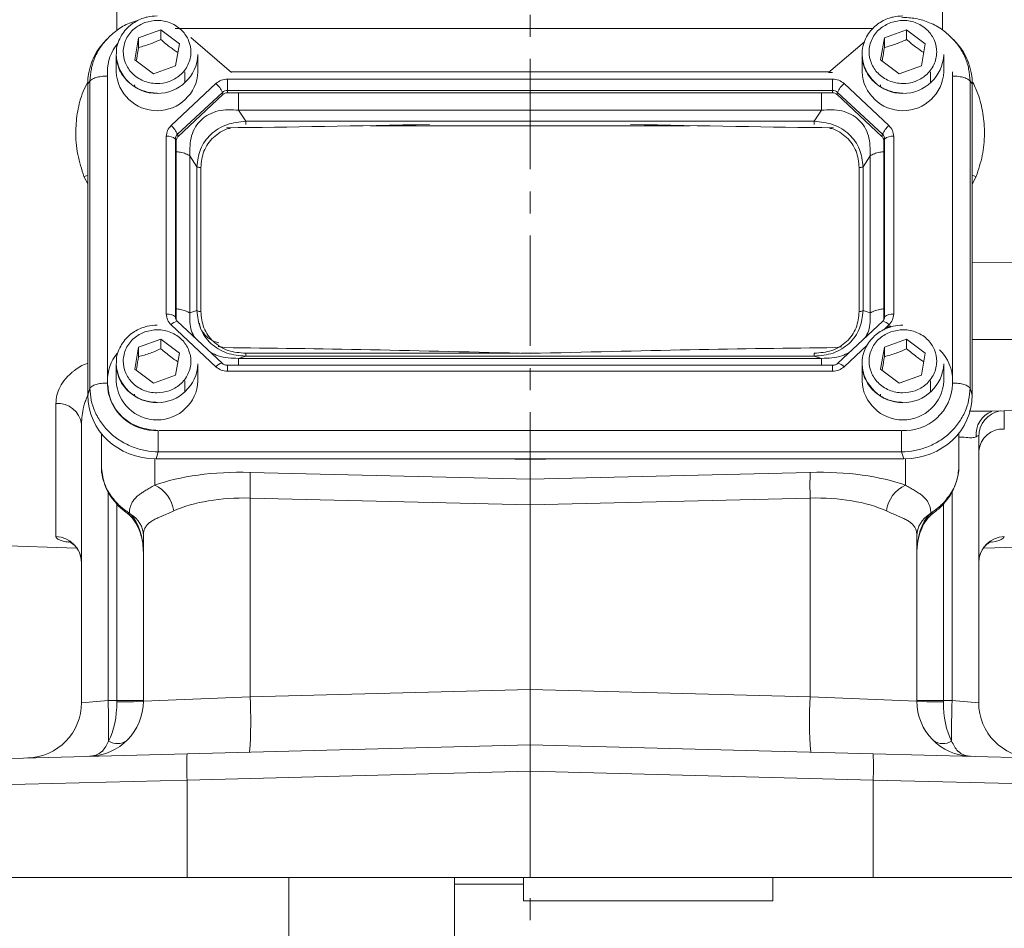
# Model space of a CAD drawing. Header units: inches. Extents: x 0.3 to 33.9, y 0.2 to 21.6.
# Tile 10 of 26: x 21 to 25.5, y 4.8 to 8.9. Entities that reach past the tile are written whole.
import ezdxf

# ---------------------------------------------------------------- set-up
doc = ezdxf.new("R2010")
doc.units = ezdxf.units.IN
doc.header["$MEASUREMENT"] = 0
doc.linetypes.add('CENTERX2', pattern=[0.8, 0.5, -0.1, 0.1, -0.1])
doc.layers.add('SLD-0', color=7, linetype='Continuous', lineweight=15)
doc.styles.add('SLDTEXTSTYLE0', font='TXT', dxfattribs={"width": 0.75})
doc.dimstyles.new('SLDDIMSTYLE0', dxfattribs={"dimtxt": 0.25, "dimasz": 0.13, "dimexe": 0, "dimexo": 0.0625, "dimgap": 0.0625, "dimtad": 0, "dimtih": 1, "dimtoh": 1, "dimrnd": 1e-09, "dimzin": 12, "dimdsep": 46, "dimtxsty": 'SLDTEXTSTYLE0', "dimsah": 1, "dimcen": 0.09, "dimadec": 0, "dimazin": 3, "dimtfac": 1, "dimtofl": 0, "dimtmove": 0, "dimatfit": 3, "dimfxl": 1, "dimfrac": 2, "dimtolj": 1, "dimtzin": 12, "dimarcsym": 0})

# ---------------------------------------------------------------- blocks, each defined once
blk = doc.blocks.new('_D_11')
at = {"layer": 'SLD-0'}
for p, q in [((23.369, 12.6045), (30.951, 12.6045)), ((30.826, 12.6045), (30.826, 9.2256)), ((30.3469, 8.8515), (30.2962, 8.8515)), ((30.2962, 8.8515), (30.2962, 8.4547)), ((31.3051, 8.8515), (31.3559, 8.8515)), ((31.3559, 8.8515), (31.3559, 8.4547)), ((30.2962, 8.4547), (30.3469, 8.4547)), ((31.3559, 8.4547), (31.3051, 8.4547)), ((30.826, 5.0249), (30.826, 8.4039)), ((26.866, 5.0249), (30.951, 5.0249))]:
    blk.add_line(p, q, dxfattribs=at)
for points in [[(30.826, 12.6045), (30.806, 12.4745), (30.846, 12.4745)], [(30.826, 5.0249), (30.846, 5.1549), (30.806, 5.1549)]]:
    blk.add_solid(points, dxfattribs=at)
at = {"layer": 'SLD-0', "char_height": 0.25, "attachment_point": 1, "style": 'SLDTEXTSTYLE0'}
for s, insert in [('7.58', (30.4012, 9.2246, -2.4475)), ('192.5', (30.4104, 8.7769, -2.4475))]:
    blk.add_mtext(s, dxfattribs=dict(at, insert=insert))

msp = doc.modelspace()

# ---------------------------------------------------------------- linework, layer by layer
at = {"color": 8, "linetype": 'Continuous', "lineweight": 15}
for p, q in [((25.1848, 10.3555), (25.1848, 8.8633)), ((21.4483, 8.8598), (21.4483, 10.1421)), ((24.8693, 8.8693), (21.7131, 8.8693)), ((21.4061, 8.651), (21.4061, 7.2817)), ((25.2308, 7.2817), (25.2308, 8.651)), ((24.0428, 8.4291), (22.5951, 8.4291)), ((21.3, 8.1995), (21.317, 8.2038)), ((21.317, 8.1665), (21.3, 8.1995)), ((25.3379, 8.1995), (25.32, 8.1643)), ((25.32, 7.8095), (25.5232, 7.8117)), ((24.9195, 7.5058), (24.9428, 7.5275)), ((24.9354, 7.5126), (24.9471, 7.5235)), ((25.5232, 7.4615), (25.32, 7.4615)), ((22.0319, 7.399), (23.2697, 7.399)), ((23.2768, 7.399), (23.3611, 7.399)), ((24.7395, 7.3378), (24.8441, 7.4354)), ((21.9498, 7.3444), (21.9498, 7.3175)), ((24.6872, 7.3175), (24.6872, 7.3444)), ((21.6202, 6.9212), (21.6202, 6.8014)), ((23.319, 6.9183), (23.1805, 6.9211)), ((23.4574, 6.9211), (23.319, 6.9183)), ((25.0177, 6.8014), (25.0177, 6.9212)), ((21.4096, 6.7718), (21.4096, 5.8261)), ((25.2283, 5.8261), (25.2283, 6.772)), ((21.4483, 5.8271), (21.4483, 6.7167)), ((25.1896, 6.7171), (25.1896, 5.8271))]:
    msp.add_line(p, q, dxfattribs=at)
at = {"color": 7, "linetype": 'Continuous', "lineweight": 15}
for p, q in [((21.4079, 8.8242), (21.4027, 8.8183)), ((21.5301, 8.7272), (21.547, 8.8268)), ((21.547, 8.8268), (21.6479, 8.8629)), ((21.547, 8.7838), (21.547, 8.8268)), ((21.6479, 8.8629), (21.7318, 8.7995)), ((21.6479, 8.8629), (21.6479, 8.8199)), ((21.9676, 8.6707), (21.783, 8.8286)), ((24.9051, 8.7272), (24.922, 8.8268)), ((24.922, 8.8268), (25.0229, 8.8629)), ((24.922, 8.7838), (24.922, 8.8268)), ((25.0229, 8.8629), (25.1068, 8.7995)), ((25.0229, 8.8629), (25.0229, 8.8199)), ((25.2342, 8.8183), (25.2292, 8.824)), ((21.4016, 8.8193), (21.3902, 8.8067)), ((21.7318, 8.7995), (21.7149, 8.6999)), ((24.8316, 8.8095), (24.6694, 8.6707)), ((25.1068, 8.7995), (25.0899, 8.6999)), ((25.2467, 8.8067), (25.2353, 8.8193)), ((21.446, 8.7519), (21.446, 8.6737)), ((21.816, 8.6737), (21.816, 8.7519)), ((24.821, 8.7519), (24.821, 8.6737)), ((25.191, 8.6737), (25.191, 8.7519)), ((21.6141, 8.6637), (21.5301, 8.7272)), ((21.7149, 8.6999), (21.6141, 8.6637)), ((24.9891, 8.6637), (24.9051, 8.7272)), ((25.0899, 8.6999), (24.9891, 8.6637)), ((21.406, 8.6737), (21.406, 8.6594)), ((21.406, 8.6594), (21.406, 8.6542)), ((21.756, 8.6245), (21.756, 8.6737)), ((24.672, 8.673), (21.9649, 8.673)), ((24.6694, 8.6707), (24.6872, 8.6707)), ((25.131, 8.6245), (25.131, 8.6737)), ((25.2309, 8.6542), (25.231, 8.6594)), ((25.231, 8.6594), (25.231, 8.6737)), ((21.3274, 8.6305), (21.317, 8.619)), ((21.317, 8.619), (21.317, 7.2098)), ((21.3274, 8.6305), (21.3274, 7.2406)), ((21.5295, 8.6146), (21.5298, 8.6073)), ((21.8975, 8.6201), (21.6942, 8.4303)), ((24.6872, 8.6403), (21.9498, 8.6403)), ((21.9498, 8.6403), (21.9498, 8.5893)), ((24.6872, 8.5893), (24.6872, 8.6403)), ((24.9428, 8.4303), (24.7395, 8.6201)), ((24.9045, 8.6146), (24.9048, 8.6073)), ((25.3096, 7.2406), (25.3096, 8.6305)), ((25.32, 8.619), (25.3096, 8.6305)), ((25.32, 7.2098), (25.32, 8.619)), ((21.9267, 8.5804), (21.7234, 8.3906)), ((21.9292, 8.5707), (21.726, 8.3809)), ((21.9292, 8.5707), (21.9267, 8.5804)), ((24.6872, 8.5893), (21.9498, 8.5893)), ((21.9498, 8.5893), (21.9498, 8.5786)), ((24.6872, 8.5786), (21.9498, 8.5786)), ((24.6872, 8.5786), (24.6872, 8.5893)), ((24.7077, 8.5707), (24.7102, 8.5804)), ((24.911, 8.3809), (24.7077, 8.5707)), ((24.9135, 8.3906), (24.7102, 8.5804)), ((21.9999, 8.4997), (22.0319, 8.4499)), ((24.6371, 8.4997), (21.9999, 8.4997)), ((24.605, 8.4499), (24.6371, 8.4997)), ((24.605, 8.4499), (22.0319, 8.4499)), ((21.6725, 8.3815), (21.6725, 7.5764)), ((21.726, 8.3809), (21.7234, 8.3906)), ((24.911, 8.3809), (24.9135, 8.3906)), ((24.9644, 7.5764), (24.9644, 8.3815)), ((21.7139, 8.3691), (21.7139, 7.5639)), ((21.7175, 8.3618), (21.7139, 8.3691)), ((21.7175, 8.3618), (21.7175, 7.5566)), ((24.9195, 8.3618), (24.923, 8.3691)), ((24.9195, 7.5566), (24.9195, 8.3618)), ((24.923, 7.5639), (24.923, 8.3691)), ((21.779, 8.2935), (21.779, 7.5819)), ((21.8111, 8.2437), (21.779, 8.2935)), ((24.8258, 8.2437), (24.8579, 8.2935)), ((24.8579, 7.5819), (24.8579, 8.2935)), ((21.8111, 8.2437), (21.8111, 7.592)), ((24.8258, 7.592), (24.8258, 8.2437)), ((21.8293, 8.2399), (21.8293, 7.5882)), ((24.8077, 7.5882), (24.8077, 8.2399)), ((21.8111, 7.592), (21.779, 7.5819)), ((24.8258, 7.592), (24.8579, 7.5819)), ((21.7175, 7.5566), (21.7139, 7.5639)), ((21.7217, 7.5438), (21.7169, 7.5511)), ((21.9261, 7.3534), (21.7228, 7.5432)), ((24.9141, 7.5432), (24.7108, 7.3534)), ((24.92, 7.5511), (24.9152, 7.5438)), ((24.9199, 7.5508), (24.9194, 7.5499)), ((24.9195, 7.5566), (24.923, 7.5639)), ((21.6942, 7.5275), (21.8975, 7.3378)), ((21.547, 7.4264), (21.6479, 7.4625)), ((21.6479, 7.4625), (21.7318, 7.3991)), ((21.6479, 7.4625), (21.6479, 7.4195)), ((24.922, 7.4264), (25.0229, 7.4625)), ((25.0229, 7.4625), (25.1068, 7.3991)), ((25.0229, 7.4625), (25.0229, 7.4195)), ((21.5301, 7.3268), (21.547, 7.4264)), ((21.547, 7.3834), (21.547, 7.4264)), ((21.7318, 7.3991), (21.7149, 7.2995)), ((21.9365, 7.4245), (21.9081, 7.4293)), ((22.665, 7.4133), (22.6363, 7.4139)), ((24.0016, 7.4139), (23.973, 7.4133)), ((24.7287, 7.4275), (24.7015, 7.4245)), ((24.9051, 7.3268), (24.922, 7.4264)), ((24.922, 7.3834), (24.922, 7.4264)), ((25.1068, 7.3991), (25.0899, 7.2995)), ((22.0319, 7.3858), (21.9999, 7.3758)), ((21.9999, 7.3758), (24.6371, 7.3758)), ((22.0319, 7.3858), (24.605, 7.3858)), ((24.605, 7.3858), (24.6371, 7.3758)), ((21.446, 7.3515), (21.446, 7.2734)), ((21.6141, 7.2634), (21.5301, 7.3268)), ((21.816, 7.2734), (21.816, 7.3515)), ((24.6872, 7.3445), (21.9498, 7.3445)), ((21.9498, 7.3445), (21.9498, 7.3444)), ((21.9498, 7.3175), (24.6872, 7.3175)), ((24.6872, 7.3444), (24.6872, 7.3445)), ((24.821, 7.3515), (24.821, 7.2734)), ((24.9891, 7.2634), (24.9051, 7.3268)), ((25.191, 7.2734), (25.191, 7.3515)), ((21.406, 7.2734), (21.406, 7.259)), ((21.7149, 7.2995), (21.6141, 7.2634)), ((21.756, 7.2242), (21.756, 7.2734)), ((25.0899, 7.2995), (24.9891, 7.2634)), ((25.131, 7.2242), (25.131, 7.2734)), ((25.231, 7.259), (25.231, 7.2734)), ((21.317, 7.2098), (21.3274, 7.2406)), ((25.32, 7.2098), (25.3096, 7.2406)), ((21.5295, 7.2142), (21.5298, 7.2069)), ((24.9045, 7.2142), (24.9048, 7.2069)), ((21.1732, 6.5691), (21.1732, 7.1719)), ((25.408, 7.1365), (25.5232, 7.1405)), ((21.289, 5.8166), (21.289, 7.078)), ((21.6399, 7.0491), (24.997, 7.0491)), ((21.379, 7.0277), (21.379, 7.0352)), ((21.379, 7.0277), (21.379, 6.8875)), ((25.259, 7.0365), (25.259, 7.0277)), ((25.259, 6.8875), (25.259, 7.0277)), ((25.349, 7.0213), (25.349, 5.8166)), ((21.6262, 6.9211), (21.6366, 6.9519)), ((21.6366, 6.9519), (25.0003, 6.9519)), ((25.0107, 6.9211), (25.0003, 6.9519)), ((21.6262, 6.9211), (25.0107, 6.9211)), ((23.319, 6.9183), (23.319, 6.9211)), ((23.319, 6.8294), (23.319, 6.9183)), ((22.0515, 6.8598), (23.319, 6.8294)), ((23.319, 6.8294), (24.5864, 6.8598)), ((23.319, 6.8294), (23.319, 6.7128)), ((23.319, 6.7128), (22.0515, 6.7432)), ((22.0515, 6.7432), (22.0515, 5.8429)), ((24.5864, 6.7432), (23.319, 6.7128)), ((24.5864, 5.8429), (24.5864, 6.7432)), ((23.319, 5.876), (23.319, 6.7128)), ((21.4937, 6.6756), (21.5012, 6.6702)), ((21.5057, 6.6753), (21.5109, 6.6701)), ((25.127, 6.6701), (25.1323, 6.6753)), ((19.7703, 6.5685), (21.267, 6.5162)), ((21.569, 5.8239), (21.569, 6.5716)), ((25.069, 6.5716), (25.069, 5.8239)), ((25.3707, 6.5162), (25.5232, 6.5215)), ((21.569, 5.8239), (22.0515, 5.8429)), ((22.0515, 5.8429), (23.319, 5.876)), ((23.319, 5.876), (24.5864, 5.8429)), ((23.319, 5.876), (23.319, 5.6262)), ((24.5864, 5.8429), (25.069, 5.8239)), ((21.289, 5.8166), (21.4096, 5.8261)), ((21.4096, 5.8261), (21.4483, 5.8271)), ((21.4483, 5.8271), (21.569, 5.8271)), ((25.069, 5.8271), (25.1896, 5.8271)), ((25.1896, 5.8271), (25.2283, 5.8261)), ((25.2283, 5.8261), (25.349, 5.8166)), ((21.7666, 5.5855), (23.319, 5.6262)), ((23.319, 5.6262), (24.8713, 5.5855)), ((23.319, 5.5062), (23.319, 5.6262)), ((19.9358, 5.5376), (21.7666, 5.5855)), ((24.8713, 5.5855), (26.7021, 5.5376)), ((23.319, 5.5062), (21.7666, 5.4656)), ((24.8713, 5.4656), (23.319, 5.5062)), ((23.319, 5.5062), (23.319, 5.0249)), ((21.7666, 5.4656), (19.819, 5.4176)), ((21.7666, 5.4656), (21.7666, 5.0249)), ((24.8713, 5.0249), (24.8713, 5.4656)), ((26.819, 5.4176), (24.8713, 5.4656)), ((21.7666, 5.0249), (20.8955, 5.0249)), ((23.319, 5.0249), (21.7666, 5.0249)), ((22.2273, 5.0249), (22.2273, 4.06)), ((22.9773, 5.0249), (22.9773, 4.06)), ((22.9773, 4.9949), (23.2893, 4.9949)), ((23.2893, 5.0249), (23.2893, 4.9195)), ((24.8713, 5.0249), (23.319, 5.0249)), ((24.4173, 5.0249), (24.4173, 4.9195)), ((25.7424, 5.0249), (24.8713, 5.0249)), ((23.2893, 4.9195), (23.2893, 4.9194)), ((23.2893, 4.9194), (24.4173, 4.9194)), ((24.4173, 4.9195), (24.4173, 4.9194))]:
    msp.add_line(p, q, dxfattribs=at)
at = {"color": 8, "linetype": 'Continuous', "lineweight": 15, "flags": 128}
for points in [[(25.3379, 8.1995), (25.3208, 8.2038), (25.32, 8.204)], [(24.9471, 7.5235), (24.9503, 7.5204), (24.952, 7.5187)], [(21.444, 6.7268), (21.4418, 6.7245), (21.4417, 6.7241)], [(25.194, 6.7268), (25.1961, 6.7245), (25.1963, 6.7241)], [(21.5057, 6.6753), (21.4988, 6.6743), (21.4939, 6.676)], [(25.1323, 6.6753), (25.1391, 6.6743), (25.1441, 6.676)]]:
    msp.add_lwpolyline(points, dxfattribs=at)
at = {"color": 7, "linetype": 'Continuous', "lineweight": 15, "flags": 128}
for points in [[(21.7228, 7.5432), (21.7221, 7.5437), (21.7218, 7.5438)], [(24.9152, 7.5438), (24.9148, 7.5437), (24.9141, 7.5432)], [(24.7108, 7.3534), (24.7116, 7.3539), (24.712, 7.3541)]]:
    msp.add_lwpolyline(points, dxfattribs=at)
at = {"color": 7, "linetype": 'Continuous', "lineweight": 15}
for centre, radius, start, end in [((21.6071, 8.673), 0.2011, 140.5882, 179.7874), ((21.631, 8.7606), 0.1852, 182.7192, 357.2808), ((25.006, 8.7606), 0.1852, 182.7192, 357.2808), ((21.631, 8.6825), 0.1852, 182.7192, 357.2808), ((25.006, 8.6825), 0.1852, 182.7192, 357.2808), ((21.8269, 8.5375), 0.1086, 23.2239, 49.4763), ((24.8101, 8.5375), 0.1086, 130.5237, 156.7761), ((21.9496, 8.5555), 0.0338, 89.6933, 132.5899), ((21.9496, 8.5486), 0.0301, 89.6933, 132.5899), ((24.6874, 8.5555), 0.0338, 47.4101, 90.3067), ((24.6873, 8.5486), 0.0301, 47.4101, 90.3067), ((21.6236, 8.3477), 0.1086, 23.2239, 49.4763), ((25.0133, 8.3477), 0.1086, 130.5237, 156.7761), ((21.6796, 8.33), 0.052, 48.737, 97.7903), ((21.7433, 8.3689), 0.0294, 132.5248, 179.6232), ((21.7437, 8.3616), 0.0262, 132.5248, 179.6232), ((24.8933, 8.3616), 0.0262, 0.3768, 47.4752), ((24.8936, 8.3689), 0.0294, 0.3768, 47.4752), ((24.9574, 8.33), 0.052, 82.2097, 131.263), ((21.6796, 7.5248), 0.052, 48.737, 97.7903), ((24.9574, 7.5248), 0.052, 82.2097, 131.263), ((21.743, 7.5567), 0.0255, 180.0459, 202.1153), ((24.894, 7.5567), 0.0255, 338.3655, 359.9556), ((21.6068, 7.2727), 0.2008, 141.2322, 179.8141), ((25.0291, 7.2725), 0.2019, 0.2328, 44.9951), ((21.631, 7.3603), 0.1852, 182.7192, 357.2808), ((25.006, 7.3603), 0.1852, 182.7192, 357.2808), ((21.631, 7.2822), 0.1852, 182.7192, 357.2808), ((25.006, 7.2822), 0.1852, 182.7192, 357.2808), ((21.624, 7.2669), 0.2182, 182.0659, 273.2963), ((25.0129, 7.2669), 0.2182, 266.7037, 357.9341), ((21.1815, 7.0639), 0.1084, 7.4986, 94.4384), ((25.4584, 6.946), 0.11, 86.6797, 174.0955), ((20.3215, 6.8015), 1.731, 358.0694, 1.9306), ((26.3164, 6.8015), 1.731, 178.0694, 181.9306), ((21.5578, 6.6651), 0.15, 7.5632, 65.4088), ((25.0801, 6.6651), 0.15, 114.5912, 172.4368), ((21.4538, 6.5701), 0.1152, 0.7255, 60.28), ((25.1841, 6.5701), 0.1152, 119.72, 179.2745), ((21.17, 6.4502), 0.1189, 0.459, 88.4952), ((25.4679, 6.4502), 0.1189, 91.5048, 179.541), ((20.2579, 5.7335), 1.7969, 355.5123, 3.4878), ((26.38, 5.7335), 1.7969, 176.5122, 184.4877), ((21.039, 5.8166), 0.25, 271.5, 0), ((21.319, 5.8239), 0.25, 271.5, 0), ((16.2051, 5.6776), 5.2066, 359.6169, 1.6338), ((21.4778, 7.0009), 1.1805, 268.5721, 274.4279), ((25.319, 5.8239), 0.25, 180, 268.5), ((25.1601, 7.0009), 1.1805, 265.5721, 271.4279), ((30.4328, 5.6776), 5.2066, 178.3662, 180.3831), ((25.599, 5.8166), 0.25, 180, 268.5), ((21.451, 5.705), 0.0736, 237.6844, 305.3156), ((25.187, 5.705), 0.0736, 234.6844, 302.3156), ((22.9132, 5.5256), 1.1481, 177.0055, 182.9945), ((23.7248, 5.5256), 1.1481, 357.0055, 2.9945)]:
    msp.add_arc(centre, radius, start, end, dxfattribs=at)
at = {"color": 8, "linetype": 'Continuous', "lineweight": 15}
for centre, radius, start, end in [((21.7309, 7.4967), 0.048, 100.9298, 139.9637), ((21.7427, 7.564), 0.0288, 180.0863, 208.2832), ((24.9099, 7.5035), 0.0406, 36.1819, 82.5132), ((24.8942, 7.564), 0.0288, 332.7518, 359.904), ((21.9303, 7.3137), 0.0407, 97.5124, 143.8074), ((24.7022, 7.3062), 0.0488, 40.2307, 78.4378), ((25.4478, 7.0313), 0.111, 110.7811, 185.2589), ((25.4681, 7.0207), 0.1192, 100.7884, 179.7509), ((21.5067, 6.6821), 0.0127, 233.206, 289.3452), ((25.1312, 6.6821), 0.0127, 250.6684, 306.6799)]:
    msp.add_arc(centre, radius, start, end, dxfattribs=at)
at = {"color": 7, "linetype": 'Continuous', "lineweight": 15}
for centre, major_axis, ratio, start_param, end_param in [((21.6358, 8.6101), (0.313, -0.0656), 0.927683, 2.642019, 3.333612), ((25.0011, 8.6101), (0.313, 0.0656), 0.927683, 6.091166, 6.782759), ((23.8938, 8.5759), (3.4384, 0.1121), 0.032567, 4.108742, 4.407208), ((22.7441, 8.5759), (3.4384, -0.1121), 0.032567, 5.01757, 5.315642), ((23.8938, 7.2686), (3.4384, -0.1121), 0.032567, 1.739821, 2.177444), ((22.7441, 7.2686), (3.4384, 0.1121), 0.032567, 0.964148, 1.401772), ((21.6358, 7.2188), (0.313, 0.0656), 0.927683, 2.949574, 4.490212), ((25.0011, 7.2188), (0.313, -0.0656), 0.927683, 4.934566, 6.475204), ((22.0733, 6.6192), (0.6249, -0.0274), 0.383235, 1.622509, 2.398549), ((24.5646, 6.6192), (0.6249, 0.0274), 0.383235, 0.743044, 1.519084), ((22.069, 6.5026), (0.4998, -0.0303), 0.478472, 1.634733, 2.410774), ((24.569, 6.5026), (0.4998, 0.0303), 0.478472, 0.730819, 1.506859), ((21.444, 6.4974), (0, 0.2045), 0.611254, 4.712389, 5.718047), ((25.194, 6.4974), (0, 0.2045), 0.611254, 0.565139, 1.570796), ((21.319, 5.8239), (-0.0065, 0.2499), 0.517444, 3.888295, 4.686209), ((21.444, 5.8272), (-0.0033, 0.25), 0.017441, 4.686437, 4.711704), ((25.319, 5.8239), (0.0065, 0.2499), 0.517444, 1.596976, 2.39489), ((25.194, 5.8272), (0.0033, 0.25), 0.017441, 1.571481, 1.596748)]:
    msp.add_ellipse(centre, major_axis=major_axis, ratio=ratio, start_param=start_param, end_param=end_param, dxfattribs=at)
for points, knots in [([(21.631, 8.9267), (21.616, 8.9258), (21.5949, 8.9244), (21.5653, 8.9158), (21.5411, 8.9056), (21.5146, 8.889), (21.4902, 8.8669), (21.4692, 8.8393), (21.4544, 8.8066), (21.4468, 8.7816), (21.447, 8.768), (21.447, 8.7668)], [0, 0, 0, 0, 0.1643593, 0.2302209, 0.3396598, 0.4538232, 0.5770359, 0.7070226, 0.8434333, 0.9865342, 1, 1, 1, 1]), ([(25.006, 8.9267), (24.991, 8.9258), (24.9699, 8.9244), (24.9403, 8.9158), (24.9161, 8.9056), (24.8896, 8.889), (24.8652, 8.8669), (24.8442, 8.8393), (24.8294, 8.8066), (24.8218, 8.7816), (24.822, 8.768), (24.822, 8.7668)], [0, 0, 0, 0, 0.1643593, 0.2302209, 0.3396598, 0.4538232, 0.5770359, 0.7070226, 0.8434333, 0.9865342, 1, 1, 1, 1]), ([(25.2355, 8.819), (25.2195, 8.8345), (25.1874, 8.8655), (25.1281, 8.8971), (25.0649, 8.917), (25.0216, 8.9193), (25.0003, 8.9204)], [0, 0, 0, 0, 0.2567611, 0.5107314, 0.7594849, 1, 1, 1, 1]), ([(21.5415, 8.9049), (21.5296, 8.9015), (21.4967, 8.892), (21.4479, 8.8636), (21.417, 8.834), (21.4016, 8.8192)], [0, 0, 0, 0, 0.222569, 0.611664, 1, 1, 1, 1]), ([(21.5761, 8.8967), (21.5948, 8.9013), (21.6236, 8.9085), (21.6637, 8.9038), (21.6936, 8.8948), (21.721, 8.8801), (21.751, 8.8552), (21.7773, 8.8158), (21.786, 8.77), (21.7815, 8.7328), (21.7717, 8.7048), (21.756, 8.6793), (21.7294, 8.6513), (21.6871, 8.6268), (21.6382, 8.6186), (21.5983, 8.6228), (21.5683, 8.6319), (21.541, 8.6466), (21.5109, 8.6715), (21.4847, 8.7109), (21.4759, 8.7566), (21.4804, 8.7939), (21.4902, 8.8219), (21.506, 8.8473), (21.5324, 8.8758), (21.5589, 8.8885), (21.5761, 8.8967)], [0, 0, 0, 0, 0.059864, 0.09209, 0.125, 0.15791, 0.190136, 0.25, 0.309864, 0.34209, 0.375, 0.40791, 0.440136, 0.5, 0.559864, 0.59209, 0.625, 0.65791, 0.690136, 0.75, 0.809864, 0.84209, 0.875, 0.90791, 0.940136, 1, 1, 1, 1]), ([(24.9511, 8.8967), (24.9698, 8.9013), (24.9986, 8.9085), (25.0387, 8.9038), (25.0686, 8.8948), (25.096, 8.8801), (25.126, 8.8552), (25.1523, 8.8158), (25.161, 8.77), (25.1565, 8.7328), (25.1467, 8.7048), (25.131, 8.6793), (25.1044, 8.6513), (25.0621, 8.6268), (25.0132, 8.6186), (24.9733, 8.6228), (24.9433, 8.6319), (24.916, 8.6466), (24.8859, 8.6715), (24.8597, 8.7109), (24.8509, 8.7566), (24.8554, 8.7939), (24.8652, 8.8219), (24.881, 8.8473), (24.9074, 8.8758), (24.9339, 8.8885), (24.9511, 8.8967)], [0, 0, 0, 0, 0.059864, 0.09209, 0.125, 0.15791, 0.190136, 0.25, 0.309864, 0.34209, 0.375, 0.40791, 0.440136, 0.5, 0.559864, 0.59209, 0.625, 0.65791, 0.690136, 0.75, 0.809864, 0.84209, 0.875, 0.90791, 0.940136, 1, 1, 1, 1]), ([(21.5369, 8.7221), (21.5377, 8.7262), (21.5411, 8.7447), (21.5444, 8.7667), (21.547, 8.7838)], [0, 0, 0, 0, 0.221926, 1, 1, 1, 1]), ([(21.547, 8.7838), (21.5558, 8.786), (21.5735, 8.7906), (21.5997, 8.7994), (21.6248, 8.8093), (21.6401, 8.8164), (21.6479, 8.8199)], [0, 0, 0, 0, 0.264614, 0.534966, 0.765352, 1, 1, 1, 1]), ([(21.6479, 8.8199), (21.6629, 8.807), (21.6887, 8.7846), (21.7144, 8.7679), (21.7253, 8.7609)], [0, 0, 0, 0, 0.580034, 1, 1, 1, 1]), ([(24.9119, 8.7221), (24.9127, 8.7262), (24.9161, 8.7447), (24.9194, 8.7667), (24.922, 8.7838)], [0, 0, 0, 0, 0.221926, 1, 1, 1, 1]), ([(24.922, 8.7838), (24.9308, 8.786), (24.9485, 8.7906), (24.9747, 8.7994), (24.9998, 8.8093), (25.0151, 8.8164), (25.0229, 8.8199)], [0, 0, 0, 0, 0.264614, 0.534966, 0.765352, 1, 1, 1, 1]), ([(25.0229, 8.8199), (25.0379, 8.807), (25.0637, 8.7846), (25.0894, 8.7679), (25.1003, 8.7609)], [0, 0, 0, 0, 0.580034, 1, 1, 1, 1]), ([(21.447, 8.7668), (21.4465, 8.7548), (21.4455, 8.7288), (21.456, 8.691), (21.4745, 8.656), (21.4993, 8.6272), (21.5276, 8.6056), (21.5552, 8.5916), (21.5818, 8.5827), (21.6065, 8.5779), (21.6234, 8.5773), (21.631, 8.577)], [0, 0, 0, 0, 0.123255, 0.267336, 0.39784, 0.526284, 0.649118, 0.752566, 0.83297, 0.925676, 1, 1, 1, 1]), ([(24.822, 8.7668), (24.8215, 8.7548), (24.8205, 8.7288), (24.831, 8.691), (24.8495, 8.656), (24.8743, 8.6272), (24.9026, 8.6056), (24.9302, 8.5916), (24.9568, 8.5827), (24.9815, 8.5779), (24.9984, 8.5773), (25.006, 8.577)], [0, 0, 0, 0, 0.123255, 0.267336, 0.39784, 0.526284, 0.649118, 0.752566, 0.83297, 0.925676, 1, 1, 1, 1]), ([(21.9999, 8.4997), (21.9684, 8.5013), (21.9218, 8.5037), (21.8654, 8.4824), (21.8302, 8.4578), (21.8033, 8.4245), (21.7788, 8.3702), (21.779, 8.3244), (21.779, 8.2935)], [0, 0, 0, 0, 0.257397, 0.381602, 0.5, 0.618394, 0.742603, 1, 1, 1, 1]), ([(24.8579, 8.2935), (24.858, 8.3244), (24.8581, 8.3702), (24.8336, 8.4245), (24.8068, 8.4578), (24.7715, 8.4824), (24.7151, 8.5037), (24.6685, 8.5013), (24.6371, 8.4997)], [0, 0, 0, 0, 0.2573968, 0.3816022, 0.5, 0.618394, 0.7426032, 1, 1, 1, 1]), ([(22.0319, 8.4499), (22.0029, 8.4467), (21.9592, 8.4419), (21.9073, 8.4164), (21.8732, 8.3908), (21.8459, 8.3591), (21.8188, 8.3109), (21.8142, 8.2705), (21.8111, 8.2437)], [0, 0, 0, 0, 0.248977, 0.376059, 0.5, 0.623945, 0.751023, 1, 1, 1, 1]), ([(24.8258, 8.2437), (24.8228, 8.2705), (24.8181, 8.3109), (24.791, 8.3591), (24.7637, 8.3908), (24.7296, 8.4164), (24.6778, 8.4419), (24.634, 8.4467), (24.605, 8.4499)], [0, 0, 0, 0, 0.248977, 0.376059, 0.5, 0.623945, 0.751023, 1, 1, 1, 1]), ([(21.8111, 7.592), (21.8142, 7.5646), (21.8188, 7.5234), (21.8459, 7.4747), (21.8732, 7.4428), (21.9073, 7.4174), (21.9592, 7.3923), (22.0029, 7.3884), (22.0319, 7.3858)], [0, 0, 0, 0, 0.248977, 0.376059, 0.5, 0.623945, 0.751023, 1, 1, 1, 1]), ([(21.8293, 7.5882), (21.8317, 7.5631), (21.8353, 7.5252), (21.8597, 7.4802), (21.8848, 7.4509), (21.9162, 7.4274), (21.9645, 7.4046), (22.005, 7.4013), (22.0319, 7.399)], [0, 0, 0, 0, 0.250062, 0.376147, 0.5, 0.62379, 0.749938, 1, 1, 1, 1]), ([(24.605, 7.3858), (24.634, 7.3884), (24.6778, 7.3923), (24.7296, 7.4174), (24.7637, 7.4428), (24.791, 7.4747), (24.8181, 7.5234), (24.8228, 7.5646), (24.8258, 7.592)], [0, 0, 0, 0, 0.248977, 0.376059, 0.5, 0.623945, 0.751023, 1, 1, 1, 1]), ([(24.605, 7.399), (24.6319, 7.4013), (24.6725, 7.4046), (24.7207, 7.4274), (24.7521, 7.4509), (24.7772, 7.4802), (24.8016, 7.5252), (24.8053, 7.5631), (24.8077, 7.5882)], [0, 0, 0, 0, 0.250062, 0.376147, 0.5, 0.62379, 0.749938, 1, 1, 1, 1]), ([(21.9105, 7.4458), (21.9033, 7.4479), (21.8868, 7.4529), (21.8672, 7.4644), (21.8498, 7.4786), (21.8355, 7.497), (21.8259, 7.515), (21.8236, 7.5296), (21.8228, 7.5348)], [0, 0, 0, 0, 0.1099982, 0.2505668, 0.413289, 0.6065041, 0.8593495, 1, 1, 1, 1]), ([(21.631, 7.5263), (21.616, 7.5254), (21.5949, 7.5241), (21.5653, 7.5154), (21.5411, 7.5052), (21.5146, 7.4886), (21.4902, 7.4665), (21.4692, 7.4389), (21.4544, 7.4063), (21.4468, 7.3812), (21.447, 7.3676), (21.447, 7.3664)], [0, 0, 0, 0, 0.164359, 0.230221, 0.33966, 0.453823, 0.577036, 0.707023, 0.843433, 0.986534, 1, 1, 1, 1]), ([(21.5761, 7.4963), (21.5948, 7.501), (21.6236, 7.5081), (21.6637, 7.5034), (21.6936, 7.4944), (21.721, 7.4797), (21.751, 7.4548), (21.7773, 7.4154), (21.786, 7.3697), (21.7815, 7.3324), (21.7717, 7.3044), (21.756, 7.2789), (21.7294, 7.2509), (21.6871, 7.2264), (21.6382, 7.2182), (21.5983, 7.2224), (21.5683, 7.2315), (21.541, 7.2462), (21.5109, 7.2711), (21.4847, 7.3105), (21.4759, 7.3563), (21.4804, 7.3935), (21.4902, 7.4215), (21.506, 7.4469), (21.5324, 7.4754), (21.5589, 7.4881), (21.5761, 7.4963)], [0, 0, 0, 0, 0.059864, 0.09209, 0.125, 0.15791, 0.190136, 0.25, 0.309864, 0.34209, 0.375, 0.40791, 0.440136, 0.5, 0.559864, 0.59209, 0.625, 0.65791, 0.690136, 0.75, 0.809864, 0.84209, 0.875, 0.90791, 0.940136, 1, 1, 1, 1]), ([(25.006, 7.5263), (24.991, 7.5254), (24.9699, 7.5241), (24.9403, 7.5154), (24.9161, 7.5052), (24.8896, 7.4886), (24.8652, 7.4665), (24.8442, 7.4389), (24.8294, 7.4063), (24.8218, 7.3812), (24.822, 7.3676), (24.822, 7.3664)], [0, 0, 0, 0, 0.164359, 0.230221, 0.33966, 0.453823, 0.577036, 0.707023, 0.843433, 0.986534, 1, 1, 1, 1]), ([(24.9511, 7.4963), (24.9698, 7.501), (24.9986, 7.5081), (25.0387, 7.5034), (25.0686, 7.4944), (25.096, 7.4797), (25.126, 7.4548), (25.1523, 7.4154), (25.161, 7.3697), (25.1565, 7.3324), (25.1467, 7.3044), (25.131, 7.2789), (25.1044, 7.2509), (25.0621, 7.2264), (25.0132, 7.2182), (24.9733, 7.2224), (24.9433, 7.2315), (24.916, 7.2462), (24.8859, 7.2711), (24.8597, 7.3105), (24.8509, 7.3563), (24.8554, 7.3935), (24.8652, 7.4215), (24.881, 7.4469), (24.9074, 7.4754), (24.9339, 7.4881), (24.9511, 7.4963)], [0, 0, 0, 0, 0.059864, 0.09209, 0.125, 0.15791, 0.190136, 0.25, 0.309864, 0.34209, 0.375, 0.40791, 0.440136, 0.5, 0.559864, 0.59209, 0.625, 0.65791, 0.690136, 0.75, 0.809864, 0.84209, 0.875, 0.90791, 0.940136, 1, 1, 1, 1]), ([(21.547, 7.3834), (21.5558, 7.3857), (21.5735, 7.3903), (21.5997, 7.399), (21.6248, 7.4089), (21.6401, 7.416), (21.6479, 7.4195)], [0, 0, 0, 0, 0.2646136, 0.5349658, 0.7653524, 1, 1, 1, 1]), ([(21.6479, 7.4195), (21.6629, 7.4066), (21.6887, 7.3843), (21.7144, 7.3675), (21.7253, 7.3605)], [0, 0, 0, 0, 0.580034, 1, 1, 1, 1]), ([(24.922, 7.3834), (24.9308, 7.3857), (24.9485, 7.3903), (24.9747, 7.399), (24.9998, 7.4089), (25.0151, 7.416), (25.0229, 7.4195)], [0, 0, 0, 0, 0.2646136, 0.5349658, 0.7653524, 1, 1, 1, 1]), ([(25.0229, 7.4195), (25.0379, 7.4066), (25.0637, 7.3843), (25.0894, 7.3675), (25.1003, 7.3605)], [0, 0, 0, 0, 0.580034, 1, 1, 1, 1]), ([(21.447, 7.3664), (21.4465, 7.3544), (21.4455, 7.3285), (21.456, 7.2906), (21.4745, 7.2556), (21.4993, 7.2268), (21.5276, 7.2052), (21.5552, 7.1912), (21.5818, 7.1824), (21.6065, 7.1775), (21.6234, 7.1769), (21.631, 7.1767)], [0, 0, 0, 0, 0.123255, 0.267336, 0.39784, 0.526284, 0.649118, 0.752566, 0.83297, 0.925676, 1, 1, 1, 1]), ([(21.5369, 7.3217), (21.5377, 7.3258), (21.5411, 7.3443), (21.5444, 7.3663), (21.547, 7.3834)], [0, 0, 0, 0, 0.2219265, 1, 1, 1, 1]), ([(21.9498, 7.3444), (21.9474, 7.3445), (21.9428, 7.3448), (21.9361, 7.3468), (21.93, 7.3498), (21.9266, 7.3526), (21.925, 7.3541)], [0, 0, 0, 0, 0.252088, 0.50276, 0.752051, 1, 1, 1, 1]), ([(24.712, 7.3541), (24.7103, 7.3526), (24.7069, 7.3498), (24.7008, 7.3468), (24.6942, 7.3448), (24.6895, 7.3445), (24.6872, 7.3444)], [0, 0, 0, 0, 0.2479488, 0.4972403, 0.7479116, 1, 1, 1, 1]), ([(24.822, 7.3664), (24.8215, 7.3544), (24.8205, 7.3285), (24.831, 7.2906), (24.8495, 7.2556), (24.8743, 7.2268), (24.9026, 7.2052), (24.9302, 7.1912), (24.9568, 7.1824), (24.9815, 7.1775), (24.9984, 7.1769), (25.006, 7.1767)], [0, 0, 0, 0, 0.123255, 0.267336, 0.39784, 0.526284, 0.649118, 0.752566, 0.83297, 0.925676, 1, 1, 1, 1]), ([(24.9119, 7.3217), (24.9127, 7.3258), (24.9161, 7.3443), (24.9194, 7.3663), (24.922, 7.3834)], [0, 0, 0, 0, 0.2219265, 1, 1, 1, 1]), ([(21.3274, 7.2406), (21.3286, 7.2223), (21.331, 7.1865), (21.3457, 7.1425), (21.3624, 7.1087), (21.3837, 7.0752), (21.4169, 7.0374), (21.4657, 7.0001), (21.52, 6.9733), (21.5778, 6.9562), (21.6167, 6.9533), (21.6366, 6.9519)], [0, 0, 0, 0, 0.123096, 0.24092, 0.306486, 0.371549, 0.500085, 0.628624, 0.75908, 0.876905, 1, 1, 1, 1]), ([(21.408, 7.2552), (21.4107, 7.2311), (21.4152, 7.1924), (21.4425, 7.145), (21.472, 7.1106), (21.5088, 7.083), (21.5626, 7.0563), (21.6074, 7.052), (21.6366, 7.0491)], [0, 0, 0, 0, 0.219463, 0.351506, 0.485911, 0.620316, 0.75236, 1, 1, 1, 1]), ([(25.0003, 6.9519), (25.0202, 6.9533), (25.0592, 6.9561), (25.1069, 6.9704), (25.1434, 6.9863), (25.1795, 7.0064), (25.2201, 7.0374), (25.26, 7.0829), (25.2882, 7.1332), (25.3059, 7.1865), (25.3083, 7.2223), (25.3096, 7.2406)], [0, 0, 0, 0, 0.123096, 0.24092, 0.306486, 0.371549, 0.500085, 0.628624, 0.75908, 0.876905, 1, 1, 1, 1]), ([(25.4645, 7.1399), (25.4645, 7.1374), (25.4645, 7.1323), (25.4645, 7.1196), (25.4645, 7.1028), (25.4646, 7.0819), (25.4647, 7.0646), (25.4648, 7.0559)], [0, 0, 0, 0, 0.194312, 0.390223, 0.591225, 0.793998, 1, 1, 1, 1]), ([(25.349, 7.0213), (25.3487, 7.0226), (25.348, 7.026), (25.3431, 7.0246), (25.3384, 7.0218), (25.3373, 7.0211)], [0, 0, 0, 0, 0.344922, 0.848485, 1, 1, 1, 1]), ([(21.379, 6.8875), (21.3816, 6.8621), (21.3867, 6.8115), (21.417, 6.7581), (21.4391, 6.7324), (21.444, 6.7268)], [0, 0, 0, 0, 0.440119, 0.877499, 1, 1, 1, 1]), ([(21.3799, 6.8846), (21.3797, 6.8803), (21.3787, 6.8605), (21.3862, 6.825), (21.4027, 6.7808), (21.4223, 6.7468), (21.4376, 6.7299), (21.4424, 6.7247)], [0, 0, 0, 0, 0.073417, 0.341315, 0.613688, 0.880133, 1, 1, 1, 1]), ([(25.194, 6.7268), (25.2069, 6.7431), (25.2358, 6.7797), (25.2561, 6.8364), (25.2582, 6.8742), (25.259, 6.8875)], [0, 0, 0, 0, 0.342388, 0.768147, 1, 1, 1, 1]), ([(25.1955, 6.7247), (25.2009, 6.7307), (25.2167, 6.7484), (25.2371, 6.7842), (25.2532, 6.8307), (25.2602, 6.8661), (25.2587, 6.8844), (25.2585, 6.886)], [0, 0, 0, 0, 0.135174, 0.398115, 0.68593, 0.972932, 1, 1, 1, 1]), ([(21.5057, 6.6753), (21.5059, 6.6799), (21.5063, 6.689), (21.5091, 6.7031), (21.5142, 6.7174), (21.5226, 6.7317), (21.534, 6.745), (21.5477, 6.757), (21.5632, 6.7679), (21.5798, 6.7783), (21.5986, 6.7892), (21.613, 6.7974), (21.6202, 6.8014)], [0, 0, 0, 0, 0.085725, 0.1716113, 0.2837414, 0.396269, 0.5100372, 0.6242488, 0.7174074, 0.8108474, 0.9052312, 1, 1, 1, 1]), ([(25.0177, 6.8014), (25.0247, 6.7975), (25.0387, 6.7896), (25.0579, 6.7785), (25.0756, 6.7674), (25.0914, 6.756), (25.1045, 6.7443), (25.1149, 6.7322), (25.1226, 6.7194), (25.128, 6.7059), (25.1314, 6.6913), (25.132, 6.6807), (25.1323, 6.6753)], [0, 0, 0, 0, 0.091496, 0.183366, 0.286839, 0.390711, 0.495688, 0.601017, 0.700077, 0.799416, 0.899576, 1, 1, 1, 1]), ([(21.4422, 6.7246), (21.4444, 6.7216), (21.456, 6.7064), (21.4743, 6.6905), (21.4903, 6.6789), (21.494, 6.6762)], [0, 0, 0, 0, 0.157474, 0.804331, 1, 1, 1, 1]), ([(21.444, 6.7268), (21.4451, 6.7256), (21.4504, 6.7199), (21.4604, 6.7099), (21.4746, 6.6976), (21.4896, 6.6859), (21.5003, 6.6788), (21.5057, 6.6753)], [0, 0, 0, 0, 0.061733, 0.292747, 0.525136, 0.761826, 1, 1, 1, 1]), ([(21.7065, 6.6848), (21.6953, 6.6799), (21.6749, 6.6708), (21.6498, 6.6604), (21.6328, 6.6529), (21.6209, 6.647), (21.6093, 6.6407), (21.5964, 6.6322), (21.5843, 6.6207), (21.577, 6.6095), (21.5724, 6.5979), (21.5695, 6.5864), (21.5692, 6.5765), (21.569, 6.5716)], [0, 0, 0, 0, 0.131707, 0.240657, 0.338537, 0.387708, 0.441237, 0.548888, 0.657888, 0.768314, 0.823907, 0.911809, 1, 1, 1, 1]), ([(25.069, 6.5716), (25.0687, 6.577), (25.0683, 6.5878), (25.0644, 6.6021), (25.0578, 6.6149), (25.0482, 6.6263), (25.0355, 6.6365), (25.0197, 6.6459), (25.0007, 6.6549), (24.9793, 6.6641), (24.9562, 6.6737), (24.9397, 6.6811), (24.9314, 6.6848)], [0, 0, 0, 0, 0.096591, 0.193786, 0.292941, 0.392786, 0.494625, 0.597124, 0.701522, 0.806574, 0.902991, 1, 1, 1, 1]), ([(25.1323, 6.6753), (25.1378, 6.679), (25.1489, 6.6863), (25.1647, 6.6986), (25.18, 6.712), (25.1893, 6.7219), (25.194, 6.7268)], [0, 0, 0, 0, 0.245698, 0.493057, 0.745628, 1, 1, 1, 1]), ([(25.1439, 6.6763), (25.1481, 6.6793), (25.1657, 6.6922), (25.1841, 6.7082), (25.1951, 6.7231), (25.1961, 6.7244)], [0, 0, 0, 0, 0.221479, 0.931635, 1, 1, 1, 1]), ([(21.4991, 6.6719), (21.5025, 6.6689), (21.5164, 6.6568), (21.5367, 6.6292), (21.5559, 6.5872), (21.5671, 6.5419), (21.5684, 6.5112), (21.569, 6.4974)], [0, 0, 0, 0, 0.0683807, 0.2797133, 0.5209753, 0.7845813, 1, 1, 1, 1]), ([(25.069, 6.4974), (25.0692, 6.5053), (25.0698, 6.5305), (25.0771, 6.5713), (25.094, 6.6156), (25.1147, 6.6494), (25.132, 6.6655), (25.1388, 6.6719)], [0, 0, 0, 0, 0.122456, 0.393052, 0.642008, 0.858141, 1, 1, 1, 1]), ([(25.1367, 6.6702), (25.1386, 6.6718), (25.1408, 6.6739), (25.1435, 6.6755), (25.144, 6.6758)], [0, 0, 0, 0, 0.806611, 1, 1, 1, 1]), ([(21.2326, 6.546), (21.2325, 6.5461), (21.2314, 6.5464), (21.2358, 6.5449), (21.2468, 6.5382), (21.2632, 6.5239), (21.278, 6.5016), (21.2873, 6.4786), (21.2875, 6.4638), (21.2876, 6.4593)], [0, 0, 0, 0, 0.01762, 0.171155, 0.32131, 0.494987, 0.695054, 0.907946, 1, 1, 1, 1]), ([(25.35, 6.4575), (25.3508, 6.4663), (25.3524, 6.4849), (25.3641, 6.5091), (25.3788, 6.5279), (25.3932, 6.5396), (25.4029, 6.5452), (25.4069, 6.5465), (25.4058, 6.5462), (25.4058, 6.5462)], [0, 0, 0, 0, 0.180144, 0.37761, 0.552742, 0.709056, 0.852421, 0.997901, 1, 1, 1, 1]), ([(25.349, 5.8166), (25.3491, 5.8088), (25.3493, 5.8011), (25.3492, 5.805), (25.3492, 5.805)], [0, 0, 0, 0, 0.99997, 1, 1, 1, 1]), ([(21.4116, 5.6428), (21.4033, 5.6259), (21.3943, 5.6077), (21.3744, 5.5895), (21.3613, 5.5814), (21.3454, 5.5764), (21.3366, 5.5749), (21.3317, 5.5743), (21.329, 5.5741), (21.3275, 5.5741), (21.3266, 5.574), (21.3262, 5.574), (21.326, 5.574), (21.3258, 5.574), (21.3256, 5.574), (21.3255, 5.574)], [0, 0, 0, 0, 0.426251, 0.457293, 0.712383, 0.842296, 0.912355, 0.951016, 0.972553, 0.984602, 0.991356, 0.995145, 0.996106, 0.996742, 1, 1, 1, 1]), ([(25.3124, 5.574), (25.3123, 5.574), (25.3122, 5.574), (25.312, 5.574), (25.3118, 5.574), (25.3113, 5.574), (25.3105, 5.5741), (25.3089, 5.5741), (25.3062, 5.5743), (25.3013, 5.5749), (25.2926, 5.5764), (25.2766, 5.5814), (25.2636, 5.5895), (25.2436, 5.6077), (25.2347, 5.6259), (25.2263, 5.6428)], [0, 0, 0, 0, 0.003258, 0.003894, 0.004855, 0.008644, 0.015398, 0.027447, 0.048984, 0.087645, 0.157704, 0.287617, 0.542707, 0.573749, 1, 1, 1, 1])]:
    msp.add_open_spline(points, degree=3, knots=knots, dxfattribs=at)
at = {"color": 8, "linetype": 'Continuous', "lineweight": 15}
for points, knots in [([(21.4027, 8.8183), (21.3945, 8.8094), (21.3723, 8.7857), (21.349, 8.7406), (21.331, 8.6863), (21.3286, 8.6493), (21.3274, 8.6305)], [0, 0, 0, 0, 0.1728692, 0.4634217, 0.7258428, 1, 1, 1, 1]), ([(25.3096, 8.6305), (25.3083, 8.6493), (25.3059, 8.6862), (25.2913, 8.7313), (25.2744, 8.7656), (25.2578, 8.7932), (25.2425, 8.8095), (25.2342, 8.8183)], [0, 0, 0, 0, 0.274057, 0.536375, 0.68235, 0.827203, 1, 1, 1, 1]), ([(21.3, 8.1995), (21.2894, 8.2325), (21.2679, 8.2994), (21.2603, 8.4), (21.2696, 8.496), (21.2887, 8.5708), (21.3101, 8.6128), (21.3173, 8.6269)], [0, 0, 0, 0, 0.2397783, 0.487023, 0.6881943, 0.8950791, 1, 1, 1, 1]), ([(25.3195, 8.6317), (25.3286, 8.6126), (25.3509, 8.5655), (25.3706, 8.4844), (25.3773, 8.3903), (25.3684, 8.2934), (25.3482, 8.2311), (25.3379, 8.1995)], [0, 0, 0, 0, 0.138465, 0.341476, 0.550778, 0.772376, 1, 1, 1, 1]), ([(21.9999, 8.5786), (21.9999, 8.5712), (21.9999, 8.5533), (21.9999, 8.5256), (21.9999, 8.5083), (21.9999, 8.4997)], [0, 0, 0, 0, 0.262072, 0.631036, 1, 1, 1, 1]), ([(24.6371, 8.4997), (24.6371, 8.5083), (24.6371, 8.5256), (24.6371, 8.5533), (24.6371, 8.5712), (24.6371, 8.5786)], [0, 0, 0, 0, 0.368964, 0.737928, 1, 1, 1, 1]), ([(22.0319, 8.4499), (22.0319, 8.4483), (22.0319, 8.4453), (22.0319, 8.4403), (22.0319, 8.4369), (22.0319, 8.4354)], [0, 0, 0, 0, 0.355053, 0.710106, 1, 1, 1, 1]), ([(24.605, 8.4354), (24.605, 8.4369), (24.605, 8.4403), (24.605, 8.4453), (24.605, 8.4483), (24.605, 8.4499)], [0, 0, 0, 0, 0.289894, 0.644947, 1, 1, 1, 1]), ([(21.9629, 8.4179), (21.9596, 8.4174), (21.9429, 8.4152), (21.9164, 8.4), (21.8848, 8.3774), (21.8597, 8.3479), (21.8353, 8.3029), (21.8317, 8.2651), (21.8293, 8.2399)], [0, 0, 0, 0, 0.0403377, 0.2016837, 0.3601726, 0.5185805, 0.6800075, 1, 1, 1, 1]), ([(24.8077, 8.2399), (24.8053, 8.2651), (24.8016, 8.3029), (24.7772, 8.3479), (24.7522, 8.3774), (24.7205, 8.4), (24.6941, 8.4152), (24.6773, 8.4174), (24.674, 8.4179)], [0, 0, 0, 0, 0.319941, 0.481261, 0.639724, 0.798107, 0.959508, 1, 1, 1, 1]), ([(21.779, 8.2935), (21.7731, 8.2966), (21.7612, 8.3027), (21.7393, 8.309), (21.7235, 8.3111), (21.7175, 8.3118)], [0, 0, 0, 0, 0.3831425, 0.766285, 1, 1, 1, 1]), ([(24.8579, 8.2935), (24.8638, 8.2966), (24.8757, 8.3027), (24.8977, 8.309), (24.9135, 8.3111), (24.9195, 8.3118)], [0, 0, 0, 0, 0.383142, 0.766285, 1, 1, 1, 1]), ([(21.779, 7.5819), (21.7731, 7.585), (21.7612, 7.5912), (21.7393, 7.5974), (21.7235, 7.5995), (21.7175, 7.6003)], [0, 0, 0, 0, 0.3831425, 0.766285, 1, 1, 1, 1]), ([(21.779, 7.5819), (21.7783, 7.5539), (21.7774, 7.5152), (21.7963, 7.4796), (21.8015, 7.4697)], [0, 0, 0, 0, 0.723141, 1, 1, 1, 1]), ([(24.8354, 7.4697), (24.8407, 7.4796), (24.8596, 7.5152), (24.8586, 7.5539), (24.8579, 7.5819)], [0, 0, 0, 0, 0.276861, 1, 1, 1, 1]), ([(24.8579, 7.5819), (24.8638, 7.585), (24.8757, 7.5912), (24.8977, 7.5974), (24.9135, 7.5995), (24.9195, 7.6003)], [0, 0, 0, 0, 0.383142, 0.766285, 1, 1, 1, 1]), ([(21.8743, 7.4018), (21.8851, 7.3967), (21.9243, 7.378), (21.9682, 7.3767), (21.9999, 7.3758)], [0, 0, 0, 0, 0.276861, 1, 1, 1, 1]), ([(24.6371, 7.3758), (24.6688, 7.3767), (24.7126, 7.378), (24.7518, 7.3967), (24.7627, 7.4018)], [0, 0, 0, 0, 0.723141, 1, 1, 1, 1]), ([(21.1732, 7.1719), (21.1741, 7.1843), (21.1759, 7.2093), (21.1908, 7.2468), (21.2151, 7.2837), (21.2397, 7.3078), (21.2718, 7.3318), (21.2922, 7.3467), (21.3164, 7.3525), (21.317, 7.3527)], [0, 0, 0, 0, 0.179681, 0.364113, 0.549549, 0.741564, 0.763269, 0.99421, 1, 1, 1, 1]), ([(21.9999, 7.3758), (21.9999, 7.3733), (21.9999, 7.3682), (21.9999, 7.3563), (21.9999, 7.3465), (21.9999, 7.3445)], [0, 0, 0, 0, 0.441544, 0.883087, 1, 1, 1, 1]), ([(24.6371, 7.3758), (24.6371, 7.3733), (24.6371, 7.3682), (24.6371, 7.3563), (24.6371, 7.3465), (24.6371, 7.3445)], [0, 0, 0, 0, 0.441544, 0.883087, 1, 1, 1, 1]), ([(21.3185, 7.2095), (21.3163, 7.2049), (21.3109, 7.1939), (21.3044, 7.1758), (21.2968, 7.1497), (21.2904, 7.117), (21.2894, 7.0911), (21.289, 7.078)], [0, 0, 0, 0, 0.110368, 0.263405, 0.417137, 0.706868, 1, 1, 1, 1]), ([(25.3055, 7.1376), (25.3157, 7.1374), (25.3372, 7.1371), (25.3682, 7.1364), (25.3926, 7.1359), (25.4047, 7.1365), (25.408, 7.1367)], [0, 0, 0, 0, 0.274194, 0.576853, 0.885142, 1, 1, 1, 1]), ([(25.3373, 7.0211), (25.3315, 7.019), (25.325, 7.0165), (25.3069, 7.0162), (25.2884, 7.0184), (25.2672, 7.0193), (25.259, 7.0197)], [0, 0, 0, 0, 0.340009, 0.380694, 0.758306, 1, 1, 1, 1]), ([(21.2318, 6.543), (21.2313, 6.5431), (21.2211, 6.5447), (21.2061, 6.5484), (21.1877, 6.5544), (21.1782, 6.56), (21.1738, 6.565), (21.1734, 6.5677), (21.1732, 6.5691)], [0, 0, 0, 0, 0.010451, 0.253021, 0.487665, 0.72935, 0.864024, 1, 1, 1, 1]), ([(25.4648, 6.5691), (25.4616, 6.5644), (25.4553, 6.5549), (25.4297, 6.5464), (25.4076, 6.5434), (25.4065, 6.5432)], [0, 0, 0, 0, 0.48472, 0.973677, 1, 1, 1, 1])]:
    msp.add_open_spline(points, degree=3, knots=knots, dxfattribs=at)
at = {"color": 7, "linetype": 'Continuous', "lineweight": 15}
for points in [[(21.406, 8.6542), (21.3967, 8.6538), (21.3781, 8.6531), (21.3537, 8.6478), (21.335, 8.6401), (21.3299, 8.6337), (21.3274, 8.6305)], [(25.3096, 8.6305), (25.307, 8.6337), (25.3019, 8.6401), (25.2832, 8.6478), (25.2588, 8.6531), (25.2402, 8.6538), (25.2309, 8.6542)], [(21.8975, 8.6201), (21.9051, 8.6259), (21.9204, 8.6375), (21.94, 8.6394), (21.9498, 8.6403)], [(24.6872, 8.6403), (24.697, 8.6394), (24.7166, 8.6375), (24.7318, 8.6259), (24.7395, 8.6201)], [(21.6725, 8.3815), (21.6735, 8.3906), (21.6756, 8.4089), (21.688, 8.4232), (21.6942, 8.4303)], [(24.9428, 8.4303), (24.949, 8.4232), (24.9614, 8.4089), (24.9634, 8.3906), (24.9644, 8.3815)], [(21.8293, 8.2399), (21.8274, 8.24), (21.8238, 8.2401), (21.8187, 8.2409), (21.8142, 8.2421), (21.8121, 8.2431), (21.8111, 8.2437)], [(24.8077, 8.2399), (24.8095, 8.24), (24.8132, 8.2401), (24.8183, 8.2409), (24.8227, 8.2421), (24.8248, 8.2431), (24.8258, 8.2437)], [(21.6942, 7.5275), (21.688, 7.5347), (21.6756, 7.5489), (21.6735, 7.5672), (21.6725, 7.5764)], [(21.8293, 7.5882), (21.8274, 7.5883), (21.8238, 7.5884), (21.8187, 7.5891), (21.8142, 7.5903), (21.8121, 7.5914), (21.8111, 7.592)], [(24.8077, 7.5882), (24.8095, 7.5883), (24.8132, 7.5884), (24.8183, 7.5891), (24.8227, 7.5903), (24.8248, 7.5914), (24.8258, 7.592)], [(24.9644, 7.5764), (24.9634, 7.5672), (24.9614, 7.5489), (24.949, 7.5347), (24.9428, 7.5275)], [(22.0319, 7.399), (22.0319, 7.3973), (22.0319, 7.394), (22.0319, 7.3901), (22.0319, 7.3871), (22.0319, 7.3862), (22.0319, 7.3858)], [(24.605, 7.399), (24.605, 7.3973), (24.605, 7.394), (24.605, 7.3901), (24.605, 7.3871), (24.605, 7.3862), (24.605, 7.3858)], [(21.9498, 7.3175), (21.94, 7.3185), (21.9204, 7.3204), (21.9051, 7.332), (21.8975, 7.3378)], [(24.7395, 7.3378), (24.7318, 7.332), (24.7166, 7.3204), (24.697, 7.3185), (24.6872, 7.3175)], [(21.3274, 7.2406), (21.3299, 7.2438), (21.335, 7.2503), (21.3537, 7.258), (21.3781, 7.2633), (21.3967, 7.2639), (21.406, 7.2643)], [(25.2309, 7.2643), (25.2402, 7.2639), (25.2588, 7.2633), (25.2832, 7.258), (25.3019, 7.2503), (25.307, 7.2438), (25.3096, 7.2406)], [(21.6366, 7.049), (21.6366, 7.04), (21.6366, 7.0219), (21.6366, 6.9939), (21.6366, 6.9687), (21.6366, 6.9575), (21.6366, 6.9519)], [(25.0003, 6.9519), (25.0003, 6.9575), (25.0003, 6.9687), (25.0003, 6.9939), (25.0003, 7.0219), (25.0003, 7.04), (25.0003, 7.049)]]:
    msp.add_open_spline(points, degree=3, dxfattribs=at)
at = {"layer": 'SLD-0', "linetype": 'CENTERX2', "lineweight": 0}
msp.add_line((23.319, 15.9322), (23.319, 2.501), dxfattribs=at)

# ---------------------------------------------------------------- dimensions: what is measured, and where the dimension line sits
at = {"layer": 'SLD-0'}
dim = msp.add_linear_dim(base=(30.826, 12.6045), p1=(26.816, 5.0249), p2=(23.319, 12.6045), angle=90, dimstyle='SLDDIMSTYLE0', dxfattribs=at)
dim.commit()
dim.dimension.update_dxf_attribs({"geometry": '_D_11', "text_midpoint": (30.826, 8.8147), "dimtype": 160})

doc.saveas('drawing.dxf')
